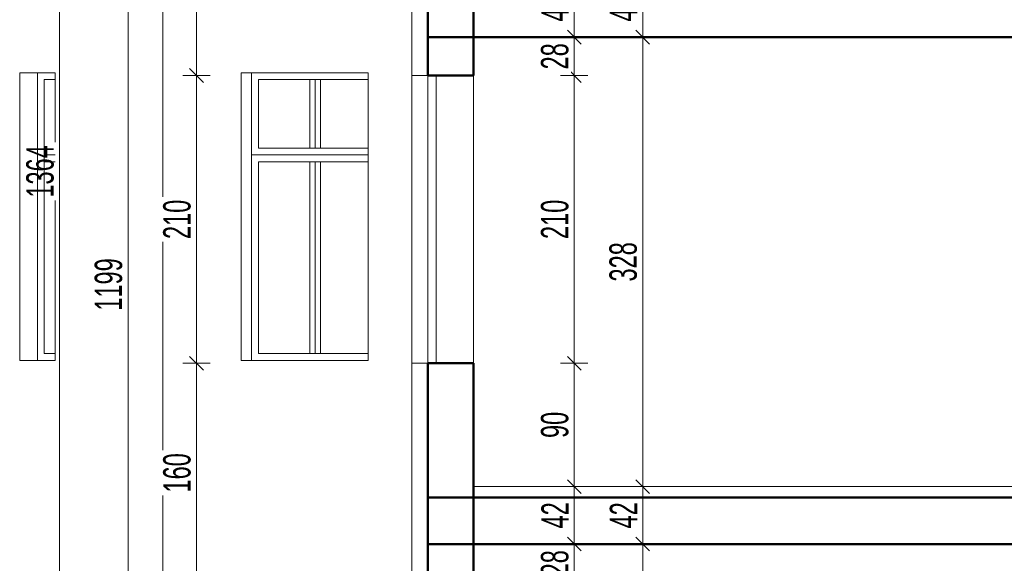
# Model space of a CAD drawing. Header units: millimetres. Extents: x 72202 to 304796, y 21658 to 519946.
# Tile 104 of 139: x 208189 to 208908, y 221667 to 222064. Entities that reach past the tile are written whole.
import ezdxf

# ---------------------------------------------------------------- set-up
doc = ezdxf.new("R2010")
doc.units = ezdxf.units.MM
doc.layers.get('0').update_dxf_attribs({"color": 253})
doc.layers.get('Defpoints').update_dxf_attribs({"color": 253})
for name, color, linetype, lineweight in [('linia - gruba - projektowana', 253, 'Continuous', 50), ('LINIA CIENKA', 7, 'Continuous', 13), ('LINIA WYMIAROWANIE', 253, 'Continuous', 9)]:
    doc.layers.add(name, color=color, linetype=linetype, lineweight=lineweight)
doc.layers.add('LINIA-NIE DRUKOWAĆ', color=253, linetype='Continuous', lineweight=20, plot=False)
doc.styles.get("Standard").update_dxf_attribs({"font": 'ARIALN.TTF', "width": 0.75})
doc.dimstyles.new('sebek100', dxfattribs={"dimtxt": 17, "dimasz": 10, "dimexe": 10, "dimexo": 20, "dimgap": 4, "dimtad": 1, "dimrnd": 0.5, "dimtxsty": 'Standard', "dimblk": 'OBLIQUE', "dimcen": 8, "dimclre": 1, "dimazin": 0, "dimtm": 1e-09, "dimtfac": 1, "dimtix": 1, "dimtmove": 1, "dimatfit": 3, "dimldrblk": 'zas', "dimfxl": 10, "dimfxlon": 1, "dimtolj": 2, "dimlwd": -1, "dimlwe": -1, "dimarcsym": 0})

# ---------------------------------------------------------------- blocks, each defined once
blk = doc.blocks.new('_Oblique')
at = {"color": 0, "linetype": 'ByBlock', "lineweight": -2}
blk.add_line((-0.5, -0.5), (0.5, 0.5), dxfattribs=at)
blk = doc.blocks.new('*D301')
at = {"layer": 'Defpoints', "color": 0, "lineweight": -3, "ltscale": 4, "transparency": 16777216}
for p in [(208317.82, 221812.85), (208503.47, 221812.85), (208503.47, 221652.85)]:
    blk.add_point(p, dxfattribs=at)
at = {"layer": 'LINIA WYMIAROWANIE', "ltscale": 4, "transparency": 16777216}
for p, q in [((208327.82, 221812.85), (208307.82, 221812.85)), ((208327.82, 221652.85), (208307.82, 221652.85))]:
    blk.add_line(p, q, dxfattribs=at)
at = {"layer": 'LINIA WYMIAROWANIE', "color": 0, "ltscale": 4, "transparency": 16777216}
blk.add_line((208317.82, 221652.85), (208317.82, 221812.85), dxfattribs=at)
at = {"layer": 'LINIA WYMIAROWANIE', "color": 0, "ltscale": 4, "transparency": 16777216, "xscale": 10, "yscale": 10, "zscale": 10}
for p, rotation in [((208317.82, 221812.85), 90), ((208317.82, 221652.85), 270)]:
    blk.add_blockref('_Oblique', p, dxfattribs=dict(at, rotation=rotation))
at = {"layer": 'LINIA WYMIAROWANIE', "color": 0, "lineweight": -3, "ltscale": 4, "transparency": 16777216, "insert": (208303.61, 221732.85), "char_height": 20, "attachment_point": 5, "rotation": 90, "bg_fill": 3, "box_fill_scale": 1.1, "bg_fill_color": 256, "bg_fill_true_color": 13158600, "bg_fill_transparency": 0}
blk.add_mtext('\\A2;160', dxfattribs=at)
blk = doc.blocks.new('zas')
blk = doc.blocks.new('*D302')
at = {"layer": 'Defpoints', "color": 0, "lineweight": -3, "ltscale": 4, "transparency": 16777216}
for p in [(208317.82, 222022.85), (208503.47, 222022.85), (208503.47, 221812.85)]:
    blk.add_point(p, dxfattribs=at)
at = {"layer": 'LINIA WYMIAROWANIE', "ltscale": 4, "transparency": 16777216}
for p, q in [((208327.82, 222022.85), (208307.82, 222022.85)), ((208327.82, 221812.85), (208307.82, 221812.85))]:
    blk.add_line(p, q, dxfattribs=at)
at = {"layer": 'LINIA WYMIAROWANIE', "color": 0, "ltscale": 4, "transparency": 16777216}
blk.add_line((208317.82, 221812.85), (208317.82, 222022.85), dxfattribs=at)
at = {"layer": 'LINIA WYMIAROWANIE', "color": 0, "ltscale": 4, "transparency": 16777216, "xscale": 10, "yscale": 10, "zscale": 10}
for p, rotation in [((208317.82, 222022.85), 90), ((208317.82, 221812.85), 270)]:
    blk.add_blockref('_Oblique', p, dxfattribs=dict(at, rotation=rotation))
at = {"layer": 'LINIA WYMIAROWANIE', "color": 0, "lineweight": -3, "ltscale": 4, "transparency": 16777216, "insert": (208303.61, 221917.85), "char_height": 20, "attachment_point": 5, "rotation": 90, "bg_fill": 3, "box_fill_scale": 1.1, "bg_fill_color": 256, "bg_fill_true_color": 13158600, "bg_fill_transparency": 0}
blk.add_mtext('\\A2;210', dxfattribs=at)
blk = doc.blocks.new('*D303')
at = {"layer": 'Defpoints', "color": 0, "lineweight": -3, "ltscale": 4, "transparency": 16777216}
for p in [(208317.82, 222182.85), (208503.47, 222182.85), (208503.47, 222022.85)]:
    blk.add_point(p, dxfattribs=at)
at = {"layer": 'LINIA WYMIAROWANIE', "ltscale": 4, "transparency": 16777216}
for p, q in [((208327.82, 222182.85), (208307.82, 222182.85)), ((208327.82, 222022.85), (208307.82, 222022.85))]:
    blk.add_line(p, q, dxfattribs=at)
at = {"layer": 'LINIA WYMIAROWANIE', "color": 0, "ltscale": 4, "transparency": 16777216}
blk.add_line((208317.82, 222022.85), (208317.82, 222182.85), dxfattribs=at)
at = {"layer": 'LINIA WYMIAROWANIE', "color": 0, "ltscale": 4, "transparency": 16777216, "xscale": 10, "yscale": 10, "zscale": 10}
for p, rotation in [((208317.82, 222182.85), 90), ((208317.82, 222022.85), 270)]:
    blk.add_blockref('_Oblique', p, dxfattribs=dict(at, rotation=rotation))
at = {"layer": 'LINIA WYMIAROWANIE', "color": 0, "lineweight": -3, "ltscale": 4, "transparency": 16777216, "insert": (208303.61, 222102.85), "char_height": 20, "attachment_point": 5, "rotation": 90, "bg_fill": 3, "box_fill_scale": 1.1, "bg_fill_color": 256, "bg_fill_true_color": 13158600, "bg_fill_transparency": 0}
blk.add_mtext('\\A2;160', dxfattribs=at)
blk = doc.blocks.new('*D306')
at = {"layer": 'Defpoints', "color": 0, "lineweight": -3, "ltscale": 4, "transparency": 16777216}
for p in [(208217.82, 222634.85), (208368.41, 222634.85), (208384.75, 221270.85)]:
    blk.add_point(p, dxfattribs=at)
at = {"layer": 'LINIA WYMIAROWANIE', "ltscale": 4, "transparency": 16777216}
for p, q in [((208227.82, 222634.85), (208207.82, 222634.85)), ((208227.82, 221270.85), (208207.82, 221270.85))]:
    blk.add_line(p, q, dxfattribs=at)
at = {"layer": 'LINIA WYMIAROWANIE', "color": 0, "ltscale": 4, "transparency": 16777216}
blk.add_line((208217.82, 221270.85), (208217.82, 222634.85), dxfattribs=at)
at = {"layer": 'LINIA WYMIAROWANIE', "color": 0, "ltscale": 4, "transparency": 16777216, "xscale": 10, "yscale": 10, "zscale": 10}
for p, rotation in [((208217.82, 222634.85), 90), ((208217.82, 221270.85), 270)]:
    blk.add_blockref('_Oblique', p, dxfattribs=dict(at, rotation=rotation))
at = {"layer": 'LINIA WYMIAROWANIE', "color": 0, "lineweight": -3, "ltscale": 4, "transparency": 16777216, "insert": (208203.61, 221952.85), "char_height": 20, "attachment_point": 5, "rotation": 90, "bg_fill": 3, "box_fill_scale": 1.1, "bg_fill_color": 256, "bg_fill_true_color": 13158600, "bg_fill_transparency": 0}
blk.add_mtext('\\A2;1364', dxfattribs=at)
blk = doc.blocks.new('*D309')
at = {"layer": 'Defpoints', "color": 0, "lineweight": -3, "ltscale": 4, "transparency": 16777216}
for p in [(208538.43, 221680.85), (208520.07, 221652.85)]:
    blk.add_point(p, dxfattribs=at)
at = {"layer": 'LINIA WYMIAROWANIE', "ltscale": 4, "transparency": 16777216}
for p, q in [((208583.73, 221680.85), (208603.73, 221680.85)), ((208583.73, 221652.85), (208603.73, 221652.85))]:
    blk.add_line(p, q, dxfattribs=at)
at = {"layer": 'LINIA WYMIAROWANIE', "color": 0, "ltscale": 4, "transparency": 16777216}
blk.add_line((208593.73, 221652.85), (208593.73, 221680.85), dxfattribs=at)
at = {"layer": 'LINIA WYMIAROWANIE', "color": 0, "ltscale": 4, "transparency": 16777216, "xscale": 10, "yscale": 10, "zscale": 10}
for p, rotation in [((208593.73, 221680.85), 90), ((208593.73, 221652.85), 270)]:
    blk.add_blockref('_Oblique', p, dxfattribs=dict(at, rotation=rotation))
at = {"layer": 'LINIA WYMIAROWANIE', "color": 0, "lineweight": -3, "ltscale": 4, "transparency": 16777216, "insert": (208579.52, 221666.85), "char_height": 20, "attachment_point": 5, "rotation": 90, "bg_fill": 3, "box_fill_scale": 1.1, "bg_fill_color": 256, "bg_fill_true_color": 13158600, "bg_fill_transparency": 0}
blk.add_mtext('\\A2;28', dxfattribs=at)
at = {"layer": 'Defpoints', "color": 0, "lineweight": -3, "ltscale": 4, "transparency": 16777216}
blk.add_point((208593.73, 221680.85), dxfattribs=at)
blk = doc.blocks.new('*D310')
at = {"layer": 'Defpoints', "color": 0, "lineweight": -3, "ltscale": 4, "transparency": 16777216}
for p in [(208520.07, 221722.85), (208593.73, 221722.85), (208538.43, 221680.85)]:
    blk.add_point(p, dxfattribs=at)
at = {"layer": 'LINIA WYMIAROWANIE', "ltscale": 4, "transparency": 16777216}
for p, q in [((208583.73, 221722.85), (208603.73, 221722.85)), ((208583.73, 221680.85), (208603.73, 221680.85))]:
    blk.add_line(p, q, dxfattribs=at)
at = {"layer": 'LINIA WYMIAROWANIE', "color": 0, "ltscale": 4, "transparency": 16777216}
blk.add_line((208593.73, 221680.85), (208593.73, 221722.85), dxfattribs=at)
at = {"layer": 'LINIA WYMIAROWANIE', "color": 0, "ltscale": 4, "transparency": 16777216, "xscale": 10, "yscale": 10, "zscale": 10}
for p, rotation in [((208593.73, 221722.85), 90), ((208593.73, 221680.85), 270)]:
    blk.add_blockref('_Oblique', p, dxfattribs=dict(at, rotation=rotation))
at = {"layer": 'LINIA WYMIAROWANIE', "color": 0, "lineweight": -3, "ltscale": 4, "transparency": 16777216, "insert": (208579.69, 221701.85), "char_height": 20, "attachment_point": 5, "rotation": 90, "bg_fill": 3, "box_fill_scale": 1.1, "bg_fill_color": 256, "bg_fill_true_color": 13158600, "bg_fill_transparency": 0}
blk.add_mtext('\\A2;42', dxfattribs=at)
blk = doc.blocks.new('*D311')
at = {"layer": 'Defpoints', "color": 0, "lineweight": -3, "ltscale": 4, "transparency": 16777216}
for p in [(208520.07, 221812.85), (208593.73, 221812.85), (208520.07, 221722.85)]:
    blk.add_point(p, dxfattribs=at)
at = {"layer": 'LINIA WYMIAROWANIE', "ltscale": 4, "transparency": 16777216}
for p, q in [((208583.73, 221812.85), (208603.73, 221812.85)), ((208583.73, 221722.85), (208603.73, 221722.85))]:
    blk.add_line(p, q, dxfattribs=at)
at = {"layer": 'LINIA WYMIAROWANIE', "color": 0, "ltscale": 4, "transparency": 16777216}
blk.add_line((208593.73, 221722.85), (208593.73, 221812.85), dxfattribs=at)
at = {"layer": 'LINIA WYMIAROWANIE', "color": 0, "ltscale": 4, "transparency": 16777216, "xscale": 10, "yscale": 10, "zscale": 10}
for p, rotation in [((208593.73, 221812.85), 90), ((208593.73, 221722.85), 270)]:
    blk.add_blockref('_Oblique', p, dxfattribs=dict(at, rotation=rotation))
at = {"layer": 'LINIA WYMIAROWANIE', "color": 0, "lineweight": -3, "ltscale": 4, "transparency": 16777216, "insert": (208579.52, 221767.85), "char_height": 20, "attachment_point": 5, "rotation": 90, "bg_fill": 3, "box_fill_scale": 1.1, "bg_fill_color": 256, "bg_fill_true_color": 13158600, "bg_fill_transparency": 0}
blk.add_mtext('\\A2;90', dxfattribs=at)
blk = doc.blocks.new('*D312')
at = {"layer": 'Defpoints', "color": 0, "lineweight": -3, "ltscale": 4, "transparency": 16777216}
for p in [(208503.47, 222022.85), (208593.73, 222022.85), (208520.07, 221812.85)]:
    blk.add_point(p, dxfattribs=at)
at = {"layer": 'LINIA WYMIAROWANIE', "ltscale": 4, "transparency": 16777216}
for p, q in [((208583.73, 222022.85), (208603.73, 222022.85)), ((208583.73, 221812.85), (208603.73, 221812.85))]:
    blk.add_line(p, q, dxfattribs=at)
at = {"layer": 'LINIA WYMIAROWANIE', "color": 0, "ltscale": 4, "transparency": 16777216}
blk.add_line((208593.73, 221812.85), (208593.73, 222022.85), dxfattribs=at)
at = {"layer": 'LINIA WYMIAROWANIE', "color": 0, "ltscale": 4, "transparency": 16777216, "xscale": 10, "yscale": 10, "zscale": 10}
for p, rotation in [((208593.73, 222022.85), 90), ((208593.73, 221812.85), 270)]:
    blk.add_blockref('_Oblique', p, dxfattribs=dict(at, rotation=rotation))
at = {"layer": 'LINIA WYMIAROWANIE', "color": 0, "lineweight": -3, "ltscale": 4, "transparency": 16777216, "insert": (208579.52, 221917.85), "char_height": 20, "attachment_point": 5, "rotation": 90, "bg_fill": 3, "box_fill_scale": 1.1, "bg_fill_color": 256, "bg_fill_true_color": 13158600, "bg_fill_transparency": 0}
blk.add_mtext('\\A2;210', dxfattribs=at)
blk = doc.blocks.new('*D313')
at = {"layer": 'Defpoints', "color": 0, "lineweight": -3, "ltscale": 4, "transparency": 16777216}
for p in [(208520.07, 222050.85), (208503.47, 222022.85)]:
    blk.add_point(p, dxfattribs=at)
at = {"layer": 'LINIA WYMIAROWANIE', "ltscale": 4, "transparency": 16777216}
for p, q in [((208583.73, 222050.85), (208603.73, 222050.85)), ((208583.73, 222022.85), (208603.73, 222022.85))]:
    blk.add_line(p, q, dxfattribs=at)
at = {"layer": 'LINIA WYMIAROWANIE', "color": 0, "ltscale": 4, "transparency": 16777216}
blk.add_line((208593.73, 222022.85), (208593.73, 222050.85), dxfattribs=at)
at = {"layer": 'LINIA WYMIAROWANIE', "color": 0, "ltscale": 4, "transparency": 16777216, "xscale": 10, "yscale": 10, "zscale": 10}
for p, rotation in [((208593.73, 222050.85), 90), ((208593.73, 222022.85), 270)]:
    blk.add_blockref('_Oblique', p, dxfattribs=dict(at, rotation=rotation))
at = {"layer": 'LINIA WYMIAROWANIE', "color": 0, "lineweight": -3, "ltscale": 4, "transparency": 16777216, "insert": (208579.52, 222036.85), "char_height": 20, "attachment_point": 5, "rotation": 90, "bg_fill": 3, "box_fill_scale": 1.1, "bg_fill_color": 256, "bg_fill_true_color": 13158600, "bg_fill_transparency": 0}
blk.add_mtext('\\A2;28', dxfattribs=at)
at = {"layer": 'Defpoints', "color": 0, "lineweight": -3, "ltscale": 4, "transparency": 16777216}
blk.add_point((208593.73, 222050.85), dxfattribs=at)
blk = doc.blocks.new('*D314')
at = {"layer": 'Defpoints', "color": 0, "lineweight": -3, "ltscale": 4, "transparency": 16777216}
for p in [(208520.07, 222092.85), (208593.73, 222092.85), (208520.07, 222050.85)]:
    blk.add_point(p, dxfattribs=at)
at = {"layer": 'LINIA WYMIAROWANIE', "ltscale": 4, "transparency": 16777216}
for p, q in [((208583.73, 222092.85), (208603.73, 222092.85)), ((208583.73, 222050.85), (208603.73, 222050.85))]:
    blk.add_line(p, q, dxfattribs=at)
at = {"layer": 'LINIA WYMIAROWANIE', "color": 0, "ltscale": 4, "transparency": 16777216}
blk.add_line((208593.73, 222050.85), (208593.73, 222092.85), dxfattribs=at)
at = {"layer": 'LINIA WYMIAROWANIE', "color": 0, "ltscale": 4, "transparency": 16777216, "xscale": 10, "yscale": 10, "zscale": 10}
for p, rotation in [((208593.73, 222092.85), 90), ((208593.73, 222050.85), 270)]:
    blk.add_blockref('_Oblique', p, dxfattribs=dict(at, rotation=rotation))
at = {"layer": 'LINIA WYMIAROWANIE', "color": 0, "lineweight": -3, "ltscale": 4, "transparency": 16777216, "insert": (208579.69, 222071.85), "char_height": 20, "attachment_point": 5, "rotation": 90, "bg_fill": 3, "box_fill_scale": 1.1, "bg_fill_color": 256, "bg_fill_true_color": 13158600, "bg_fill_transparency": 0}
blk.add_mtext('\\A2;42', dxfattribs=at)
blk = doc.blocks.new('*D295')
at = {"layer": 'Defpoints', "color": 0, "lineweight": -3, "ltscale": 4, "transparency": 16777216}
for p in [(208556.18, 222092.85), (208540.25, 222050.85), (208643.73, 222050.85)]:
    blk.add_point(p, dxfattribs=at)
at = {"layer": 'LINIA WYMIAROWANIE', "ltscale": 4, "transparency": 16777216}
for p, q in [((208633.73, 222092.85), (208653.73, 222092.85)), ((208633.73, 222050.85), (208653.73, 222050.85))]:
    blk.add_line(p, q, dxfattribs=at)
at = {"layer": 'LINIA WYMIAROWANIE', "color": 0, "ltscale": 4, "transparency": 16777216}
blk.add_line((208643.73, 222092.85), (208643.73, 222050.85), dxfattribs=at)
at = {"layer": 'LINIA WYMIAROWANIE', "color": 0, "ltscale": 4, "transparency": 16777216, "xscale": 10, "yscale": 10, "zscale": 10}
for p, rotation in [((208643.73, 222092.85), 90), ((208643.73, 222050.85), 270)]:
    blk.add_blockref('_Oblique', p, dxfattribs=dict(at, rotation=rotation))
at = {"layer": 'LINIA WYMIAROWANIE', "color": 0, "lineweight": -3, "ltscale": 4, "transparency": 16777216, "insert": (208629.69, 222071.85), "char_height": 20, "attachment_point": 5, "rotation": 90, "bg_fill": 3, "box_fill_scale": 1.1, "bg_fill_color": 256, "bg_fill_true_color": 13158600, "bg_fill_transparency": 0}
blk.add_mtext('\\A2;42', dxfattribs=at)
blk = doc.blocks.new('*D296')
at = {"layer": 'Defpoints', "color": 0, "lineweight": -3, "ltscale": 4, "transparency": 16777216}
for p in [(208540.25, 222050.85), (208548.72, 221722.85), (208643.73, 221722.85)]:
    blk.add_point(p, dxfattribs=at)
at = {"layer": 'LINIA WYMIAROWANIE', "ltscale": 4, "transparency": 16777216}
for p, q in [((208633.73, 222050.85), (208653.73, 222050.85)), ((208633.73, 221722.85), (208653.73, 221722.85))]:
    blk.add_line(p, q, dxfattribs=at)
at = {"layer": 'LINIA WYMIAROWANIE', "color": 0, "ltscale": 4, "transparency": 16777216}
blk.add_line((208643.73, 222050.85), (208643.73, 221722.85), dxfattribs=at)
at = {"layer": 'LINIA WYMIAROWANIE', "color": 0, "ltscale": 4, "transparency": 16777216, "xscale": 10, "yscale": 10, "zscale": 10}
for p, rotation in [((208643.73, 222050.85), 90), ((208643.73, 221722.85), 270)]:
    blk.add_blockref('_Oblique', p, dxfattribs=dict(at, rotation=rotation))
at = {"layer": 'LINIA WYMIAROWANIE', "color": 0, "lineweight": -3, "ltscale": 4, "transparency": 16777216, "insert": (208629.52, 221886.85), "char_height": 20, "attachment_point": 5, "rotation": 90, "bg_fill": 3, "box_fill_scale": 1.1, "bg_fill_color": 256, "bg_fill_true_color": 13158600, "bg_fill_transparency": 0}
blk.add_mtext('\\A2;328', dxfattribs=at)
blk = doc.blocks.new('*D297')
at = {"layer": 'Defpoints', "color": 0, "lineweight": -3, "ltscale": 4, "transparency": 16777216}
for p in [(208548.72, 221722.85), (208550.59, 221680.85), (208643.73, 221680.85)]:
    blk.add_point(p, dxfattribs=at)
at = {"layer": 'LINIA WYMIAROWANIE', "ltscale": 4, "transparency": 16777216}
for p, q in [((208633.73, 221722.85), (208653.73, 221722.85)), ((208633.73, 221680.85), (208653.73, 221680.85))]:
    blk.add_line(p, q, dxfattribs=at)
at = {"layer": 'LINIA WYMIAROWANIE', "color": 0, "ltscale": 4, "transparency": 16777216}
blk.add_line((208643.73, 221722.85), (208643.73, 221680.85), dxfattribs=at)
at = {"layer": 'LINIA WYMIAROWANIE', "color": 0, "ltscale": 4, "transparency": 16777216, "xscale": 10, "yscale": 10, "zscale": 10}
for p, rotation in [((208643.73, 221722.85), 90), ((208643.73, 221680.85), 270)]:
    blk.add_blockref('_Oblique', p, dxfattribs=dict(at, rotation=rotation))
at = {"layer": 'LINIA WYMIAROWANIE', "color": 0, "lineweight": -3, "ltscale": 4, "transparency": 16777216, "insert": (208629.69, 221701.85), "char_height": 20, "attachment_point": 5, "rotation": 90, "bg_fill": 3, "box_fill_scale": 1.1, "bg_fill_color": 256, "bg_fill_true_color": 13158600, "bg_fill_transparency": 0}
blk.add_mtext('\\A2;42', dxfattribs=at)
blk = doc.blocks.new('*D298')
at = {"layer": 'Defpoints', "color": 0, "lineweight": -3, "ltscale": 4, "transparency": 16777216}
for p in [(208550.59, 221680.85), (208552.51, 221352.85), (208643.73, 221352.85)]:
    blk.add_point(p, dxfattribs=at)
at = {"layer": 'LINIA WYMIAROWANIE', "ltscale": 4, "transparency": 16777216}
for p, q in [((208633.73, 221680.85), (208653.73, 221680.85)), ((208633.73, 221352.85), (208653.73, 221352.85))]:
    blk.add_line(p, q, dxfattribs=at)
at = {"layer": 'LINIA WYMIAROWANIE', "color": 0, "ltscale": 4, "transparency": 16777216}
blk.add_line((208643.73, 221680.85), (208643.73, 221352.85), dxfattribs=at)
at = {"layer": 'LINIA WYMIAROWANIE', "color": 0, "ltscale": 4, "transparency": 16777216, "xscale": 10, "yscale": 10, "zscale": 10}
for p, rotation in [((208643.73, 221680.85), 90), ((208643.73, 221352.85), 270)]:
    blk.add_blockref('_Oblique', p, dxfattribs=dict(at, rotation=rotation))
at = {"layer": 'LINIA WYMIAROWANIE', "color": 0, "lineweight": -3, "ltscale": 4, "transparency": 16777216, "insert": (208629.52, 221516.85), "char_height": 20, "attachment_point": 5, "rotation": 90, "bg_fill": 3, "box_fill_scale": 1.1, "bg_fill_color": 256, "bg_fill_true_color": 13158600, "bg_fill_transparency": 0}
blk.add_mtext('\\A2;328', dxfattribs=at)
blk = doc.blocks.new('*D463')
at = {"layer": 'Defpoints', "color": 0, "lineweight": -3, "ltscale": 4, "transparency": 16777216}
for p in [(208735.82, 222469.85), (208267.82, 221270.85), (208416.97, 221270.85)]:
    blk.add_point(p, dxfattribs=at)
at = {"layer": 'LINIA WYMIAROWANIE', "ltscale": 4, "transparency": 16777216}
for p, q in [((208277.82, 222469.85), (208257.82, 222469.85)), ((208277.82, 221270.85), (208257.82, 221270.85))]:
    blk.add_line(p, q, dxfattribs=at)
at = {"layer": 'LINIA WYMIAROWANIE', "color": 0, "ltscale": 4, "transparency": 16777216}
blk.add_line((208267.82, 222469.85), (208267.82, 221270.85), dxfattribs=at)
at = {"layer": 'LINIA WYMIAROWANIE', "color": 0, "ltscale": 4, "transparency": 16777216, "xscale": 10, "yscale": 10, "zscale": 10}
for p, rotation in [((208267.82, 222469.85), 90), ((208267.82, 221270.85), 270)]:
    blk.add_blockref('_Oblique', p, dxfattribs=dict(at, rotation=rotation))
at = {"layer": 'LINIA WYMIAROWANIE', "color": 0, "lineweight": -3, "ltscale": 4, "transparency": 16777216, "insert": (208253.61, 221870.35), "char_height": 20, "attachment_point": 5, "rotation": 90, "bg_fill": 3, "box_fill_scale": 1.1, "bg_fill_color": 256, "bg_fill_true_color": 13158600, "bg_fill_transparency": 0}
blk.add_mtext('\\A2;1199', dxfattribs=at)

msp = doc.modelspace()

# ---------------------------------------------------------------- linework, layer by layer
at = {"layer": 'linia - gruba - projektowana'}
for p, q in [((208486.877, 222182.846), (208486.877, 222022.846)), ((208520.07, 222022.846), (208520.07, 222182.846)), ((208486.877, 222050.846), (210211.292, 222050.846)), ((208486.877, 222022.846), (208520.07, 222022.846)), ((208486.877, 221812.846), (208486.877, 221652.846)), ((208486.877, 221812.846), (208520.07, 221812.846)), ((208520.07, 221652.846), (208520.07, 221812.846)), ((208486.877, 221714.846), (210211.292, 221714.846)), ((208486.877, 221680.846), (210211.292, 221680.846))]:
    msp.add_line(p, q, dxfattribs=at)
at = {"layer": 'LINIA CIENKA'}
for p, q in [((208293.106, 221270.846), (208293.106, 222634.846)), ((208475.047, 222634.846), (208475.047, 221287.72)), ((208214.522, 222024.846), (208188.677, 222024.846)), ((208188.677, 221814.846), (208188.677, 222024.846)), ((208214.522, 222024.846), (208214.522, 221814.846)), ((208350.486, 222024.846), (208350.486, 221814.846)), ((208443.296, 222024.846), (208350.486, 222024.846)), ((208443.296, 222024.846), (208443.296, 221814.846)), ((208486.877, 222022.846), (208475.047, 222022.846)), ((208486.877, 222022.846), (208486.877, 221812.846)), ((208492.877, 222022.846), (208492.877, 221812.846)), ((208520.07, 222022.846), (208520.07, 221812.846)), ((208214.522, 221814.846), (208188.677, 221814.846)), ((208443.296, 221814.846), (208350.486, 221814.846)), ((208486.877, 221812.846), (208475.047, 221812.846)), ((208520.07, 221722.846), (210178.292, 221722.846))]:
    msp.add_line(p, q, dxfattribs=at)
at = {"layer": 'LINIA-NIE DRUKOWAĆ'}
for p, q in [((208217.818, 220880.846), (208217.818, 222957.825)), ((208267.818, 220880.846), (208267.818, 222957.825)), ((208317.818, 220880.846), (208317.818, 222957.825)), ((208593.728, 220844.346), (208593.728, 222921.325)), ((208643.728, 220844.346), (208643.728, 222921.325))]:
    msp.add_line(p, q, dxfattribs=at)

# ---------------------------------------------------------------- next in the draw order: dimensions: what is measured, and where the dimension line sits
at = {"layer": 'LINIA WYMIAROWANIE', "lineweight": -3, "ltscale": 4}
for base, p1, p2, picture, middle in [((208317.818, 221812.846), (208503.473, 221652.846), (208503.473, 221812.846), '*D301', (208303.607, 221732.846)), ((208593.728, 221680.846), (208520.07, 221652.846), (208538.432, 221680.846), '*D309', (208579.517, 221666.846))]:
    dim = msp.add_linear_dim(base=base, p1=p1, p2=p2, angle=90, dimstyle='sebek100', override={"dimtxt": 20, "dimrnd": 0, "dimclre": 256, "dimtfill": 1, "dimarcsym": 2}, dxfattribs=at)
    dim.commit()
    dim.dimension.update_dxf_attribs({"geometry": picture, "text_midpoint": middle})

# ---------------------------------------------------------------- next in the draw order: dimensions: what is measured, and where the dimension line sits
for base, p1, p2, picture, middle in [((208317.818, 222022.846), (208503.473, 221812.846), (208503.473, 222022.846), '*D302', (208303.607, 221917.846)), ((208593.728, 221722.846), (208538.432, 221680.846), (208520.07, 221722.846), '*D310', (208579.687, 221701.846))]:
    dim = msp.add_linear_dim(base=base, p1=p1, p2=p2, angle=90, dimstyle='sebek100', override={"dimtxt": 20, "dimrnd": 0, "dimclre": 256, "dimtfill": 1, "dimarcsym": 2}, dxfattribs=at)
    dim.commit()
    dim.dimension.update_dxf_attribs({"geometry": picture, "text_midpoint": middle})

# ---------------------------------------------------------------- next in the draw order: linework, layer by layer
at = {"layer": 'LINIA CIENKA', "color": 8}
for p, q in [((208400.694, 221819.846), (208400.694, 221959.846)), ((208404.498, 221959.846), (208404.498, 221819.846)), ((208408.301, 221819.846), (208408.301, 221959.846))]:
    msp.add_line(p, q, dxfattribs=at)

# ---------------------------------------------------------------- next in the draw order: dimensions: what is measured, and where the dimension line sits
at = {"layer": 'LINIA WYMIAROWANIE', "lineweight": -3, "ltscale": 4}
for base, p1, p2, picture, middle in [((208317.818, 222182.846), (208503.473, 222022.846), (208503.473, 222182.846), '*D303', (208303.607, 222102.846)), ((208593.728, 221812.846), (208520.07, 221722.846), (208520.07, 221812.846), '*D311', (208579.517, 221767.846))]:
    dim = msp.add_linear_dim(base=base, p1=p1, p2=p2, angle=90, dimstyle='sebek100', override={"dimtxt": 20, "dimrnd": 0, "dimclre": 256, "dimtfill": 1, "dimarcsym": 2}, dxfattribs=at)
    dim.commit()
    dim.dimension.update_dxf_attribs({"geometry": picture, "text_midpoint": middle})

# ---------------------------------------------------------------- next in the draw order: linework, layer by layer
at = {"layer": 'LINIA CIENKA', "color": 8}
for p, q in [((208400.694, 221969.846), (208400.694, 222019.846)), ((208404.498, 222019.846), (208404.498, 221969.846)), ((208408.301, 221969.846), (208408.301, 222019.846))]:
    msp.add_line(p, q, dxfattribs=at)

# ---------------------------------------------------------------- next in the draw order: dimensions: what is measured, and where the dimension line sits
at = {"layer": 'LINIA WYMIAROWANIE', "lineweight": -3, "ltscale": 4}
for base, p1, p2, picture, middle in [((208217.818, 222634.846), (208384.754, 221270.846), (208368.411, 222634.846), '*D306', (208203.607, 221952.846)), ((208593.728, 222022.846), (208520.07, 221812.846), (208503.473, 222022.846), '*D312', (208579.517, 221917.846))]:
    dim = msp.add_linear_dim(base=base, p1=p1, p2=p2, angle=90, dimstyle='sebek100', override={"dimtxt": 20, "dimrnd": 0, "dimclre": 256, "dimtfill": 1, "dimarcsym": 2}, dxfattribs=at)
    dim.commit()
    dim.dimension.update_dxf_attribs({"geometry": picture, "text_midpoint": middle})

# ---------------------------------------------------------------- next in the draw order: linework, layer by layer
at = {"layer": 'LINIA CIENKA', "color": 8}
for p, q in [((208201.599, 222024.846), (208201.599, 221814.846)), ((208214.522, 222019.846), (208206.599, 222019.846)), ((208206.599, 222019.846), (208206.599, 221819.846)), ((208358.093, 222024.846), (208358.093, 221814.846)), ((208363.093, 222019.846), (208363.093, 221969.846)), ((208443.296, 222019.846), (208363.093, 222019.846)), ((208443.296, 221969.846), (208363.093, 221969.846)), ((208214.522, 221964.846), (208206.599, 221964.846)), ((208443.296, 221964.846), (208358.093, 221964.846)), ((208214.522, 221959.846), (208206.599, 221959.846)), ((208363.093, 221959.846), (208363.093, 221819.846)), ((208443.296, 221959.846), (208363.093, 221959.846)), ((208214.522, 221819.846), (208206.599, 221819.846)), ((208443.296, 221819.846), (208363.093, 221819.846))]:
    msp.add_line(p, q, dxfattribs=at)
at = {"layer": 'LINIA CIENKA'}
for p, q in [((208358.093, 222024.846), (208358.093, 221814.846)), ((208358.093, 222024.846), (208358.093, 221814.846)), ((208443.296, 221964.846), (208358.093, 221964.846))]:
    msp.add_line(p, q, dxfattribs=at)

# ---------------------------------------------------------------- next in the draw order: dimensions: what is measured, and where the dimension line sits
at = {"layer": 'LINIA WYMIAROWANIE', "lineweight": -3, "ltscale": 4}
dim = msp.add_linear_dim(base=(208593.728, 222050.846), p1=(208503.473, 222022.846), p2=(208520.07, 222050.846), angle=90, dimstyle='sebek100', override={"dimtxt": 20, "dimrnd": 0, "dimclre": 256, "dimtfill": 1, "dimarcsym": 2}, dxfattribs=at)
dim.commit()
dim.dimension.update_dxf_attribs({"geometry": '*D313', "text_midpoint": (208579.517, 222036.846)})

# ---------------------------------------------------------------- next in the draw order: dimensions: what is measured, and where the dimension line sits
dim = msp.add_linear_dim(base=(208593.728, 222092.846), p1=(208520.07, 222050.846), p2=(208520.07, 222092.846), angle=90, dimstyle='sebek100', override={"dimtxt": 20, "dimrnd": 0, "dimclre": 256, "dimtfill": 1, "dimarcsym": 2}, dxfattribs=at)
dim.commit()
dim.dimension.update_dxf_attribs({"geometry": '*D314', "text_midpoint": (208579.687, 222071.846)})

# ---------------------------------------------------------------- next in the draw order: dimensions: what is measured, and where the dimension line sits
dim = msp.add_linear_dim(base=(208643.728, 222050.846), p1=(208556.177, 222092.846), p2=(208540.252, 222050.846), angle=90, dimstyle='sebek100', override={"dimtxt": 20, "dimrnd": 0, "dimclre": 256, "dimtfill": 1, "dimarcsym": 2}, dxfattribs=at)
dim.commit()
dim.dimension.update_dxf_attribs({"geometry": '*D295', "text_midpoint": (208629.687, 222071.846)})

# ---------------------------------------------------------------- next in the draw order: dimensions: what is measured, and where the dimension line sits
dim = msp.add_linear_dim(base=(208643.728, 221722.846), p1=(208540.252, 222050.846), p2=(208548.719, 221722.846), angle=90, dimstyle='sebek100', override={"dimtxt": 20, "dimrnd": 0, "dimclre": 256, "dimtfill": 1, "dimarcsym": 2}, dxfattribs=at)
dim.commit()
dim.dimension.update_dxf_attribs({"geometry": '*D296', "text_midpoint": (208629.517, 221886.846)})

# ---------------------------------------------------------------- next in the draw order: dimensions: what is measured, and where the dimension line sits
dim = msp.add_linear_dim(base=(208643.728, 221680.846), p1=(208548.719, 221722.846), p2=(208550.594, 221680.846), angle=90, dimstyle='sebek100', override={"dimtxt": 20, "dimrnd": 0, "dimclre": 256, "dimtfill": 1, "dimarcsym": 2}, dxfattribs=at)
dim.commit()
dim.dimension.update_dxf_attribs({"geometry": '*D297', "text_midpoint": (208629.687, 221701.846)})

# ---------------------------------------------------------------- next in the draw order: dimensions: what is measured, and where the dimension line sits
dim = msp.add_linear_dim(base=(208643.728, 221352.846), p1=(208550.594, 221680.846), p2=(208552.509, 221352.846), angle=90, dimstyle='sebek100', override={"dimtxt": 20, "dimrnd": 0, "dimclre": 256, "dimtfill": 1, "dimarcsym": 2}, dxfattribs=at)
dim.commit()
dim.dimension.update_dxf_attribs({"geometry": '*D298', "text_midpoint": (208629.517, 221516.846)})

# ---------------------------------------------------------------- next in the draw order: dimensions: what is measured, and where the dimension line sits
dim = msp.add_linear_dim(base=(208267.818, 221270.846), p1=(208735.819, 222469.846), p2=(208416.971, 221270.846), angle=90, dimstyle='sebek100', override={"dimtxt": 20, "dimrnd": 0, "dimclre": 256, "dimtfill": 1, "dimarcsym": 2}, dxfattribs=at)
dim.commit()
dim.dimension.update_dxf_attribs({"geometry": '*D463', "text_midpoint": (208253.607, 221870.346)})

doc.saveas('drawing.dxf')
